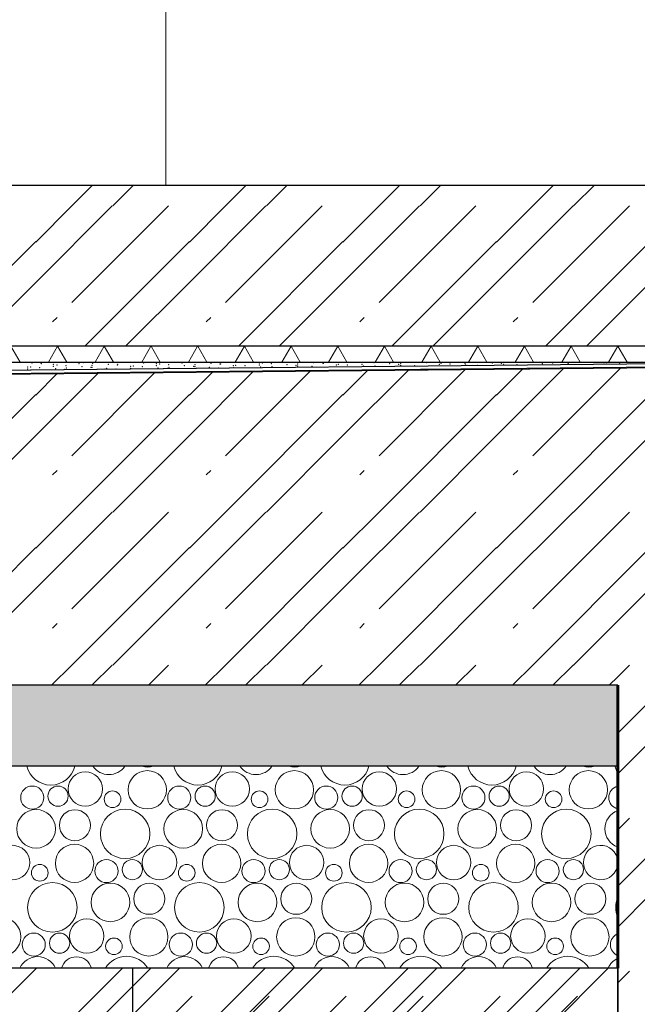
# Model space of a CAD drawing. Header units: millimetres. Extents: x 1798021 to 1815325, y -2500 to 6534.
# Tile 88 of 98: x 1811817 to 1812581, y -515 to 704. Entities that reach past the tile are written whole.
import ezdxf

# ---------------------------------------------------------------- set-up
doc = ezdxf.new("R2010")
doc.units = ezdxf.units.MM
doc.header["$MEASUREMENT"] = 0
doc.linetypes.add('Wipeout_Contour', pattern=[1000, 0, -1000])
for name, color, linetype in [('2 - KÓTA NS.2D', 7, 'Continuous'), ('2 - ČÁRA HLAVNÍ.2D', 7, 'Continuous'), ('3 - TERÉN NEZPEVNĚNÝ.3D', 7, 'Continuous'), ('3 - ZÁKLADOVÉ DESKY.3D', 7, 'Continuous'), ('3 - ZÁKLADOVÉ PASY.3D', 7, 'Continuous'), ('4 - PODLAHY.3D', 7, 'Continuous'), ('4 - ZDIVO - STĚNY NOSNÉ.3D', 7, 'Continuous'), ('Konstrukce – Dělicí čáry vrstev', 7, 'Continuous'), ('Nové_4 - ZDIVO - STĚNY NENOSNÉ.3D', 7, 'Continuous'), ('Nové_Výplně - Povrchové', 7, 'Continuous'), ('Výplně - Povrchové', 7, 'Continuous'), ('Výplně – Řezové', 7, 'Continuous')]:
    doc.layers.add(name, color=color, linetype=linetype)
doc.styles.add('GENEROVANÝ_STYL_1', font='Arial.ttf')
doc.linetypes.add('ČÁRA HYDROIZOLACE', pattern='A,0,[2,A ŘEZ A-A´1.Shx,S=3.968254,R=0,X=0,Y=0.0125],-500,0', length=500)
doc.dimstyles.new('GENEROVANÝ_STYL__1', dxfattribs={"dimtxt": 100, "dimasz": 85.5, "dimexe": 0.18, "dimexo": 450, "dimgap": 0, "dimtad": 1, "dimdec": 0, "dimzin": 0, "dimdsep": 46, "dimtxsty": 'GENEROVANÝ_STYL_1', "dimblk": 'ARROWHEAD_6', "dimblk1": 'ARROWHEAD_6', "dimblk2": 'ARROWHEAD_6', "dimcen": 0.09, "dimclrd": 256, "dimclre": 256, "dimclrt": 256, "dimazin": 0, "dimtfac": 1, "dimtdec": 4, "dimtmove": 0, "dimatfit": 3, "dimfxl": 1, "dimtolj": 1, "dimtzin": 0, "dimarcsym": 0})

# ---------------------------------------------------------------- blocks, each defined once
blk = doc.blocks.new('Řez_3', base_point=(1118812.4, 0))
at = {"layer": 'Výplně – Řezové', "linetype": 'Continuous', "lineweight": 0, "true_color": 0x000000}
h = blk.add_hatch(dxfattribs=at)
h.set_pattern_fill('TERÉN___PŮVODNÍ', color=18, style=0, pattern_type=2)
h.set_pattern_definition([(45, (1118812.4, 0), (-88.388348, 88.388348), []), (45, (1118794.72, 17.68), (-88.388348, 88.388348), []), (45, (1118777.04, 35.36), (-88.388348, 88.388348), [])])
h.paths.add_polyline_path([(1798679.7, -240), (1798679.7, -2500), (1814611.1, -2500), (1814611.1, -240), (1813406.5, -240), (1813406.5, -1060), (1812556.5, -1060), (1812556.5, -469.7), (1800896.5, -469.7), (1800896.5, -1060), (1800046.5, -1060), (1800046.5, -240)])
blk = doc.blocks.new('*X8', base_point=(1118812.4, 0))
at = {"layer": 'Výplně – Řezové', "color": 7, "linetype": 'Continuous', "lineweight": 0}
for p, q in [((1811881.3, 473.5), (1811907.8, 500)), ((1811931.9, 473.5), (1811958.4, 500)), ((1812071.3, 473.5), (1812097.8, 500)), ((1812121.9, 473.5), (1812148.4, 500)), ((1812261.3, 473.5), (1812287.8, 500)), ((1812311.9, 473.5), (1812338.4, 500)), ((1812451.3, 473.5), (1812477.8, 500)), ((1812501.9, 473.5), (1812528.4, 500)), ((1811836.6, 428.8), (1811881.3, 473.5)), ((1811836.6, 378.8), (1811931.3, 473.5)), ((1811881.3, 353.8), (1812001, 473.5)), ((1812026.6, 428.8), (1812071.3, 473.5)), ((1812026.6, 378.8), (1812121.3, 473.5)), ((1812071.3, 353.8), (1812191, 473.5)), ((1812216.6, 428.8), (1812261.3, 473.5)), ((1812216.6, 378.8), (1812311.3, 473.5)), ((1812261.3, 353.8), (1812381, 473.5)), ((1812406.6, 428.8), (1812451.3, 473.5)), ((1812406.6, 378.8), (1812501.3, 473.5)), ((1812451.3, 353.8), (1812571, 473.5)), ((1811707.2, 300), (1811836.6, 429.4)), ((1811897.2, 300), (1812026.6, 429.4)), ((1812087.2, 300), (1812216.6, 429.4)), ((1812277.2, 300), (1812406.6, 429.4)), ((1812467.2, 300), (1812596.6, 429.4)), ((1811757.8, 300), (1811836.6, 378.8)), ((1811947.8, 300), (1812026.6, 378.8)), ((1812137.8, 300), (1812216.6, 378.8)), ((1812327.8, 300), (1812406.6, 378.8)), ((1812517.8, 300), (1812596.6, 378.8)), ((1811857.3, 329.9), (1811863, 335.5)), ((1812047.3, 329.9), (1812053, 335.5)), ((1812237.3, 329.9), (1812243, 335.5)), ((1812427.3, 329.9), (1812433, 335.5))]:
    blk.add_line(p, q, dxfattribs=at)
blk = doc.blocks.new('Řez_4', base_point=(1118812.4, 0))
at = {"layer": 'Výplně – Řezové', "linetype": 'Continuous', "lineweight": 0, "true_color": 0x000000}
h = blk.add_hatch(dxfattribs=at)
h.set_pattern_fill('IZOLACE_TEPELNÁ_TUHÁ', color=18, style=0, pattern_type=2)
h.set_pattern_definition([(60, (1118812.397, 0), (-43.3012702, 25), []), (120, (1118812.397, 0), (43.3012702, 25), [])])
h.paths.add_polyline_path([(1800896.5, 300), (1800896.5, 280.3), (1812756.5, 280.3), (1812756.5, 300)])
at = {"layer": '3 - ZÁKLADOVÉ DESKY.3D', "color": 7, "linetype": 'Continuous', "lineweight": 60}
blk.add_line((1812756.5, 500), (1800896.5, 500), dxfattribs=at)
at = {"layer": '3 - ZÁKLADOVÉ DESKY.3D', "color": 7, "linetype": 'Continuous', "lineweight": 0}
blk.add_line((1812756.5, 280.3), (1800896.5, 280.3), dxfattribs=at)
at = {"layer": 'Konstrukce – Dělicí čáry vrstev', "color": 7, "linetype": 'Continuous', "lineweight": 30}
blk.add_line((1812756.5, 300), (1800896.5, 300), dxfattribs=at)
at = {"layer": '3 - ZÁKLADOVÉ DESKY.3D', "lineweight": 0}
blk.add_blockref('*X8', (1118812.4, 0), dxfattribs=at)
blk = doc.blocks.new('Řez_20', base_point=(1118812.4, 0))
at = {"color": 254, "linetype": 'Wipeout_Contour', "lineweight": 0, "ltscale": 412533108.0059386}
blk.add_wipeout([(1800920.2, 500), (1804497.5, 500), (1804497.5, 2600), (1805397.5, 2600), (1805397.5, 500), (1806676.5, 500), (1806676.5, 502.5), (1806976.5, 502.5), (1806976.5, 500), (1809927.5, 500), (1809927.5, 2600), (1810827.5, 2600), (1810827.5, 500), (1812755.5, 500), (1812755.5, 2087.6), (1811335.9, 5601.2), (1810067.7, 5400.4), (1810067.7, 5390.2), (1810003.5, 5390.2), (1809953, 5382.2), (1809956.1, 5382.2), (1809956.1, 5304.8), (1809959.7, 5298.2), (1809963, 5291.1), (1809965.8, 5283.8), (1809968.1, 5276.4), (1809970, 5268.8), (1809971.2, 5261.3), (1809972, 5253.7), (1809972.2, 5246.1), (1809971.9, 5238.7), (1809971, 5231.4), (1809969.6, 5224.3), (1809967.7, 5217.4), (1809965.2, 5210.8), (1809962.3, 5204.5), (1809958.9, 5198.5), (1809955, 5192.9), (1809950.7, 5187.8), (1809946, 5183.1), (1809940.9, 5178.9), (1809935.5, 5175.2), (1809929.7, 5172), (1809923.9, 5168.9), (1809923.7, 5168.8), (1809922.5, 5168.1), (1809834.1, 5120.8), (1809834.1, 5120.7), (1809833.9, 5120.6), (1809832.9, 5120.1), (1809826.9, 5117.5), (1809820.6, 5115.4), (1809814.1, 5114), (1809807.5, 5113.1), (1809800.7, 5112.8), (1809793.9, 5113.1), (1809787, 5114), (1809780.2, 5115.4), (1809773.3, 5117.5), (1809766.6, 5120.1), (1809760, 5123.3), (1809753.6, 5127), (1809747.4, 5131.2), (1809741.4, 5135.9), (1809735.7, 5141.1), (1809730.3, 5146.6), (1809725.3, 5152.6), (1809720.7, 5158.9), (1809716.5, 5165.5), (1809712.7, 5172.4), (1809709.4, 5179.5), (1809706.6, 5186.8), (1809704.3, 5194.2), (1809702.5, 5201.8), (1809701.2, 5209.4), (1809700.4, 5216.9), (1809700.2, 5224.5), (1809700.6, 5231.9), (1809701.4, 5239.2), (1809702.8, 5246.3), (1809704.8, 5253.2), (1809707.2, 5259.8), (1809710.1, 5266.1), (1809713.5, 5272.1), (1809717.4, 5277.7), (1809721.7, 5282.8), (1809726.4, 5287.5), (1809731.5, 5291.7), (1809736.9, 5295.4), (1809742.7, 5298.6), (1809743.7, 5299.1), (1809743.7, 5299.1), (1809743.9, 5299.2), (1809774.4, 5315.6), (1809774.4, 5353.9), (1809533.3, 5315.7), (1809533.3, 5305.9), (1809535.7, 5302.8), (1809540.2, 5296.5), (1809544.5, 5289.9), (1809548.4, 5283.2), (1809552, 5276.5), (1809555.2, 5269.7), (1809558, 5262.9), (1809560.4, 5256.1), (1809562.4, 5249.5), (1809563.9, 5242.9), (1809565, 5236.6), (1809565.6, 5230.4), (1809565.8, 5224.4), (1809565.5, 5218.8), (1809564.7, 5213.4), (1809563.5, 5208.5), (1809561.8, 5203.8), (1809559.7, 5199.6), (1809557.2, 5195.9), (1809554.3, 5192.5), (1809550.9, 5189.7), (1809543, 5183.7), (1809542, 5183.1), (1809541, 5182.2), (1809419.6, 5090.7), (1809419.4, 5090.6), (1809419.2, 5090.4), (1809417.9, 5089.4), (1809414.2, 5087.1), (1809410.2, 5085.2), (1809405.8, 5083.9), (1809401.2, 5083.1), (1809396.2, 5082.8), (1809391.1, 5083.1), (1809385.7, 5083.9), (1809380.2, 5085.2), (1809374.5, 5087.1), (1809368.7, 5089.4), (1809362.9, 5092.3), (1809357, 5095.6), (1809351.1, 5099.4), (1809345.3, 5103.6), (1809339.6, 5108.2), (1809333.9, 5113.2), (1809328.4, 5118.5), (1809323.1, 5124.2), (1809318, 5130.1), (1809313.2, 5136.3), (1809308.6, 5142.7), (1809304.4, 5149.2), (1809300.4, 5155.9), (1809296.9, 5162.6), (1809293.7, 5169.4), (1809290.8, 5176.2), (1809288.5, 5183), (1809286.5, 5189.7), (1809285, 5196.2), (1809283.9, 5202.6), (1809283.3, 5208.8), (1809283.1, 5214.7), (1809283.4, 5220.3), (1809284.2, 5225.7), (1809285.4, 5230.7), (1809287.1, 5235.3), (1809289.2, 5239.5), (1809291.7, 5243.3), (1809294.6, 5246.6), (1809297.9, 5249.5), (1809299.3, 5250.5), (1809299.4, 5250.6), (1809299.6, 5250.7), (1809346.7, 5286.2), (1809231.4, 5267.9), (1809234, 5262.9), (1809237.3, 5256.1), (1809240.4, 5249.5), (1809243.3, 5242.9), (1809245.8, 5236.6), (1809248, 5230.4), (1809249.9, 5224.4), (1809251.5, 5218.8), (1809252.7, 5213.4), (1809253.6, 5208.5), (1809254.1, 5203.8), (1809254.3, 5199.6), (1809254.1, 5195.9), (1809253.6, 5192.5), (1809252.7, 5189.7), (1809251.5, 5187.3), (1809249.9, 5185.5), (1809248, 5184.2), (1809238.2, 5178.2), (1809237.6, 5178), (1809235.8, 5176.7), (1809086.8, 5085.2), (1809086.7, 5085.1), (1809086.4, 5084.9), (1809084.8, 5083.9), (1809082.6, 5083.1), (1809080, 5082.8), (1809077.2, 5083.1), (1809074.1, 5083.9), (1809070.7, 5085.2), (1809067.2, 5087.1), (1809063.4, 5089.4), (1809059.4, 5092.3), (1809055.2, 5095.6), (1809051, 5099.4), (1809046.6, 5103.6), (1809042.1, 5108.2), (1809037.5, 5113.2), (1809033, 5118.5), (1809028.4, 5124.2), (1809023.9, 5130.1), (1809019.4, 5136.3), (1809015, 5142.7), (1809010.8, 5149.2), (1809006.6, 5155.9), (1809002.6, 5162.6), (1808998.8, 5169.4), (1808995.3, 5176.2), (1808991.9, 5183), (1808988.8, 5189.7), (1808986, 5196.2), (1808983.5, 5202.6), (1808981.2, 5208.8), (1808979.3, 5214.7), (1808977.8, 5220.3), (1808976.5, 5225.7), (1808976.2, 5227.5), (1803604.6, 4376.7)], dxfattribs=at).dxf.layer = 'Nové_Výplně - Povrchové'
blk = doc.blocks.new('Řez_40', base_point=(1118812.4, 0))
at = {"color": 254, "linetype": 'Wipeout_Contour', "lineweight": 0, "ltscale": 7239266.043565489}
blk.add_wipeout([(1812756.5, 280.3), (1806876.5, 280.3), (1806876.5, 279.8), (1812756.5, 279.8)], dxfattribs=at).dxf.layer = 'Výplně - Povrchové'
blk = doc.blocks.new('*X60', base_point=(1118812.4, 0))
at = {"layer": 'Výplně – Řezové', "color": 7, "linetype": 'Continuous', "lineweight": 0}
for centre, radius in [((1811897.9, -248.1), 21.3), ((1811974.6, -249.1), 23.7), ((1812079.7, -248.1), 21.3), ((1812156.5, -249.1), 23.7), ((1812261.6, -248.1), 21.3), ((1812338.3, -249.1), 23.7), ((1812443.5, -248.1), 21.3), ((1812520.2, -249.1), 23.7), ((1811832.3, -258.7), 14.3), ((1811864.2, -256.9), 12.5), ((1811931.6, -260.8), 10.3), ((1812014.1, -258.7), 14.3), ((1812046.1, -256.9), 12.5), ((1812113.4, -260.8), 10.3), ((1812196, -258.7), 14.3), ((1812227.9, -256.9), 12.5), ((1812295.3, -260.8), 10.3), ((1812377.9, -258.7), 14.3), ((1812409.8, -256.9), 12.5), ((1812477.1, -260.8), 10.3), ((1811837.1, -297.4), 23.9), ((1811885.1, -293), 19.2), ((1811947.2, -303.6), 30.6), ((1812019, -297.4), 23.9), ((1812067, -293), 19.2), ((1812129, -303.6), 30.6), ((1812200.8, -297.4), 23.9), ((1812248.8, -293), 19.2), ((1812310.9, -303.6), 30.6), ((1812382.7, -297.4), 23.9), ((1812430.7, -293), 19.2), ((1812492.8, -303.6), 30.6), ((1811884.6, -340.1), 23.7), ((1812066.5, -340.1), 23.7), ((1812248.3, -340.1), 23.7), ((1812430.2, -340.1), 23.7), ((1811807.9, -339.1), 21.3), ((1811989.7, -339.1), 21.3), ((1812171.6, -339.1), 21.3), ((1812353.5, -339.1), 21.3), ((1811924.1, -349.7), 14.3), ((1811956.1, -347.9), 12.5), ((1812106, -349.7), 14.3), ((1812137.9, -347.9), 12.5), ((1812287.9, -349.7), 14.3), ((1812319.8, -347.9), 12.5), ((1812469.7, -349.7), 14.3), ((1812501.6, -347.9), 12.5), ((1811841.6, -351.8), 10.3), ((1812023.4, -351.8), 10.3), ((1812205.3, -351.8), 10.3), ((1812387.1, -351.8), 10.3), ((1811857.2, -394.6), 30.6), ((1811929, -388.4), 23.9), ((1811977, -384), 19.2), ((1812039, -394.6), 30.6), ((1812110.8, -388.4), 23.9), ((1812158.8, -384), 19.2), ((1812220.9, -394.6), 30.6), ((1812292.7, -388.4), 23.9), ((1812340.7, -384), 19.2), ((1812402.8, -394.6), 30.6), ((1812474.5, -388.4), 23.9), ((1812522.6, -384), 19.2), ((1811794.6, -431.1), 23.7), ((1811899.7, -430.1), 21.3), ((1811976.5, -431.1), 23.7), ((1812081.6, -430.1), 21.3), ((1812158.3, -431.1), 23.7), ((1812263.5, -430.1), 21.3), ((1812340.2, -431.1), 23.7), ((1812445.3, -430.1), 21.3), ((1812522, -431.1), 23.7), ((1811834.1, -440.7), 14.3), ((1811866.1, -438.9), 12.5), ((1812016, -440.7), 14.3), ((1812047.9, -438.9), 12.5), ((1812197.9, -440.7), 14.3), ((1812229.8, -438.9), 12.5), ((1812379.7, -440.7), 14.3), ((1812411.6, -438.9), 12.5), ((1811933.4, -442.8), 10.3), ((1812115.3, -442.8), 10.3), ((1812297.1, -442.8), 10.3), ((1812479, -442.8), 10.3)]:
    blk.add_circle(centre, radius, dxfattribs=at)
for centre, radius, start, end in [((1811855.3, -212.6), 30.6, 193.4936, 346.5064), ((1811927.1, -206.4), 23.9, 214.0925, 325.9075), ((1811975.1, -202), 19.2, 247.9858, 292.0142), ((1812037.2, -212.6), 30.6, 193.4936, 346.5064), ((1812109, -206.4), 23.9, 214.0925, 325.9075), ((1812157, -202), 19.2, 247.9858, 292.0142), ((1812219, -212.6), 30.6, 193.4936, 346.5064), ((1812290.8, -206.4), 23.9, 214.0925, 325.9075), ((1812338.8, -202), 19.2, 247.9858, 292.0142), ((1812400.9, -212.6), 30.6, 193.4936, 346.5064), ((1812472.7, -206.4), 23.9, 214.0925, 325.9075), ((1812520.7, -202), 19.2, 247.9858, 292.0142), ((1812582.8, -212.6), 30.6, 193.4936, 210.894), ((1812559.7, -258.7), 14.3, 102.9986, 257.0014), ((1812564.5, -297.4), 23.9, 109.7142, 250.2858), ((1812535.3, -339.1), 21.3, 5.3069, 354.6931), ((1812584.6, -394.6), 30.6, 156.735, 203.265), ((1812561.6, -440.7), 14.3, 110.7699, 249.2301), ((1811839, -479.4), 23.9, 23.7948, 156.2052), ((1811887, -475), 19.2, 15.778, 164.222), ((1811949, -485.6), 30.6, 31.1947, 148.8053), ((1812020.8, -479.4), 23.9, 23.7948, 156.2052), ((1812068.8, -475), 19.2, 15.778, 164.222), ((1812130.9, -485.6), 30.6, 31.1947, 148.8053), ((1812202.7, -479.4), 23.9, 23.7948, 156.2052), ((1812250.7, -475), 19.2, 15.778, 164.222), ((1812312.8, -485.6), 30.6, 31.1947, 148.8053), ((1812384.5, -479.4), 23.9, 23.7948, 156.2052), ((1812432.6, -475), 19.2, 15.778, 164.222), ((1812494.6, -485.6), 30.6, 31.1947, 148.8053), ((1812566.4, -479.4), 23.9, 114.5222, 156.2052)]:
    blk.add_arc(centre, radius, start, end, dxfattribs=at)
blk = doc.blocks.new('*X61', base_point=(1118812.4, 0))
at = {"layer": 'Výplně – Řezové', "color": 7, "linetype": 'Continuous', "lineweight": 0}
for p, q in [((1812071.3, 164.4), (1812175.6, 268.7)), ((1812216.6, 189.4), (1812297.1, 269.9)), ((1812216.6, 239.4), (1812246.6, 269.4)), ((1812261.3, 164.4), (1812367.5, 270.6)), ((1812406.6, 189.4), (1812489, 271.8)), ((1812406.6, 239.4), (1812438.5, 271.3)), ((1812451.3, 164.4), (1812559.4, 272.5)), ((1811836.6, 189.4), (1811913.3, 266.1)), ((1811836.6, 239.4), (1811862.8, 265.6)), ((1811881.3, 164.4), (1811983.7, 266.8)), ((1812026.6, 189.4), (1812105.2, 268)), ((1812026.6, 239.4), (1812054.7, 267.5)), ((1811691.3, 94.7), (1811836.6, 240)), ((1811881.3, 94.7), (1812026.6, 240)), ((1812071.3, 94.7), (1812216.6, 240)), ((1812261.3, 94.7), (1812406.6, 240)), ((1812451.3, 94.7), (1812596.6, 240)), ((1811741.9, 94.7), (1811836.6, 189.4)), ((1811931.9, 94.7), (1812026.6, 189.4)), ((1812121.9, 94.7), (1812216.6, 189.4)), ((1812311.9, 94.7), (1812406.6, 189.4)), ((1812501.9, 94.7), (1812596.6, 189.4)), ((1811857.3, 140.5), (1811863, 146.1)), ((1812047.3, 140.5), (1812053, 146.1)), ((1812237.3, 140.5), (1812243, 146.1)), ((1812427.3, 140.5), (1812433, 146.1)), ((1811836.6, 50), (1811881.3, 94.7)), ((1811836.6, 0), (1811931.3, 94.7)), ((1811881.3, -25), (1812001, 94.7)), ((1812026.6, 50), (1812071.3, 94.7)), ((1812026.6, 0), (1812121.3, 94.7)), ((1812071.3, -25), (1812191, 94.7)), ((1812216.6, 50), (1812261.3, 94.7)), ((1812216.6, 0), (1812311.3, 94.7)), ((1812261.3, -25), (1812381, 94.7)), ((1812406.6, 50), (1812451.3, 94.7)), ((1812406.6, 0), (1812501.3, 94.7)), ((1812451.3, -25), (1812571, 94.7)), ((1811691.3, -94.7), (1811836.6, 50.6)), ((1811881.3, -94.7), (1812026.6, 50.6)), ((1812071.3, -94.7), (1812216.6, 50.6)), ((1812261.3, -94.7), (1812406.6, 50.6)), ((1812451.3, -94.7), (1812596.6, 50.6)), ((1811741.9, -94.7), (1811836.6, 0)), ((1811931.9, -94.7), (1812026.6, 0)), ((1812121.9, -94.7), (1812216.6, 0)), ((1812311.9, -94.7), (1812406.6, 0)), ((1811857.3, -48.9), (1811863, -43.3)), ((1812047.3, -48.9), (1812053, -43.3)), ((1812237.3, -48.9), (1812243, -43.3)), ((1812427.3, -48.9), (1812433, -43.3)), ((1812501.9, -94.7), (1812556.5, -40.1)), ((1811856.2, -119.7), (1811881.3, -94.7)), ((1811906.2, -119.7), (1811931.3, -94.7)), ((1811975.9, -119.7), (1812001, -94.7)), ((1812046.2, -119.7), (1812071.3, -94.7)), ((1812096.2, -119.7), (1812121.3, -94.7)), ((1812165.9, -119.7), (1812191, -94.7)), ((1812236.2, -119.7), (1812261.3, -94.7)), ((1812286.2, -119.7), (1812311.3, -94.7)), ((1812355.9, -119.7), (1812381, -94.7)), ((1812426.2, -119.7), (1812451.3, -94.7)), ((1812476.2, -119.7), (1812501.3, -94.7)), ((1812545.9, -119.7), (1812556.5, -109.2))]:
    blk.add_line(p, q, dxfattribs=at)
blk = doc.blocks.new('Řez_41', base_point=(1118812.4, 0))
at = {"layer": 'Výplně – Řezové', "linetype": 'Continuous', "lineweight": 0, "true_color": 0x000000}
h = blk.add_hatch(dxfattribs=at)
h.set_pattern_fill('BETON_PROSTÝ__16_20', color=18, style=0, pattern_type=2)
h.set_pattern_definition([(45, (1118812.4, 0), (-91.923878, 91.923878), [97.499996, -32.499999, 0, -32.499999]), (45, (1118823.89, 103.41), (-91.923878, 91.923878), [97.499996, -32.499999, 0, -32.499999])])
h.paths.add_polyline_path([(1800896.5, -119.7), (1800896.5, -219.7), (1802987.9, -219.7), (1803087.9, -119.7), (1810865.1, -119.7), (1810965.1, -219.7), (1812556.5, -219.7), (1812556.5, -119.7), (1811006.5, -119.7), (1810906.5, -19.7), (1803046.5, -19.7), (1802946.5, -119.7)])
at = {"layer": 'Konstrukce – Dělicí čáry vrstev', "color": 7, "linetype": 'Continuous', "lineweight": 30}
for p, q in [((1812756.5, 274.5), (1809176.4, 238.8)), ((1812556.5, -119.7), (1811006.5, -119.7)), ((1812556.5, -219.7), (1810965.1, -219.7)), ((1812556.5, -469.7), (1800896.5, -469.7))]:
    blk.add_line(p, q, dxfattribs=at)
at = {"layer": 'Konstrukce – Dělicí čáry vrstev', "color": 1, "linetype": 'Continuous', "lineweight": 60, "flags": 128}
blk.add_lwpolyline([(1812556.5, -119.7), (1812556.5, -219.7), (1812556.5, -469.7)], dxfattribs=at)
at = {"layer": '3 - ZÁKLADOVÉ DESKY.3D', "lineweight": 0}
for name in ['*X61', '*X60']:
    blk.add_blockref(name, (1118812.4, 0), dxfattribs=at)
blk = doc.blocks.new('*X65', base_point=(1118812.4, 0))
at = {"layer": 'Výplně – Řezové', "color": 7, "linetype": 'Continuous', "lineweight": 0}
for p, q in [((1812556.5, -40.1), (1812596.6, 0)), ((1812556.5, -109.2), (1812571, -94.7)), ((1812556.5, -178.9), (1812596.6, -138.8)), ((1812556.5, -229.5), (1812596.6, -189.4)), ((1812556.5, -298.6), (1812571, -284.1)), ((1812556.5, -368.3), (1812596.6, -328.2)), ((1812556.5, -418.9), (1812596.6, -378.8)), ((1812556.5, -488), (1812571, -473.5))]:
    blk.add_line(p, q, dxfattribs=at)
blk = doc.blocks.new('Řez_43', base_point=(1118812.4, 0))
at = {"layer": 'Konstrukce – Dělicí čáry vrstev', "color": 7, "linetype": 'Continuous', "lineweight": 30}
blk.add_line((1812556.5, -469.7), (1812556.5, -1060), dxfattribs=at)
at = {"layer": '3 - ZÁKLADOVÉ PASY.3D', "lineweight": 0}
blk.add_blockref('*X65', (1118812.4, 0), dxfattribs=at)
blk = doc.blocks.new('*X67', base_point=(1118812.4, 0))
at = {"layer": 'Výplně – Řezové', "color": 7, "linetype": 'Continuous', "lineweight": 0}
blk.add_line((1812312.4, 271.4), (1812447.8, 271.4), dxfattribs=at)
blk = doc.blocks.new('Řez_44', base_point=(1118812.4, 0))
at = {"layer": '4 - PODLAHY.3D', "color": 181, "linetype": 'Continuous', "lineweight": 15, "true_color": 0x9e3eff}
blk.add_line((1812756.5, 279.5), (1809176.3, 243.8), dxfattribs=at)
at = {"layer": '4 - PODLAHY.3D', "lineweight": 0}
blk.add_blockref('*X67', (1118812.4, 0), dxfattribs=at)
blk = doc.blocks.new('Řez_47', base_point=(1118812.4, 0))
at = {"color": 254, "linetype": 'Wipeout_Contour', "lineweight": 0, "ltscale": 7243865.644490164}
blk.add_wipeout([(1809176.3, 243.8), (1812756.5, 279.5), (1812756.5, 279.8), (1809176.3, 243.9)], dxfattribs=at).dxf.layer = 'Výplně - Povrchové'
at = {"color": 254, "linetype": 'Wipeout_Contour', "lineweight": 0, "ltscale": 7235686.464103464}
blk.add_wipeout([(1806876.5, 279.8), (1806876.5, 243.9), (1809176.3, 243.9), (1812756.5, 279.8)], dxfattribs=at).dxf.layer = 'Výplně - Povrchové'
at = {"layer": '4 - PODLAHY.3D', "color": 181, "linetype": 'Continuous', "lineweight": 30, "true_color": 0x9e3eff}
for p, q in [((1812756.5, 279.8), (1806876.5, 279.8)), ((1809176.3, 243.9), (1812756.5, 279.8))]:
    blk.add_line(p, q, dxfattribs=at)
at = {"layer": '4 - PODLAHY.3D', "color": 7, "linetype": 'Continuous', "lineweight": 0}
for p in [(1811826.6, 274.2), (1811826.6, 271.8), (1811830.3, 274), (1811832.2, 278.9), (1811841.6, 273.2), (1811842.5, 279.5), (1811843.5, 278.1), (1811858.4, 277.4), (1811858.4, 275), (1811861.1, 271.9), (1811863, 276.7), (1811872.4, 271.1), (1811874.2, 276), (1811874.3, 273), (1811890.2, 278.2), (1811893.7, 274.6), (1811895.6, 279.5), (1811905, 273.8), (1811906.1, 276.2), (1811906.1, 273.8), (1811906.9, 278.7), (1811922.1, 271.8), (1811924.5, 272.5), (1811926.4, 277.3), (1811935.8, 271.7), (1811937.7, 276.5), (1811938, 279.5), (1811938, 277), (1811953.9, 275), (1811953.9, 272.6), (1811957.2, 275.2), (1811968.4, 274.4), (1811970.3, 279.3), (1811985.7, 278.2), (1811985.7, 275.8), (1811987.9, 273), (1811989.8, 277.9), (1811999.2, 272.3), (1812001.1, 277.1), (1812001.6, 273.8), (1812017.5, 279.1), (1812020.6, 275.8), (1812031.9, 275), (1812033.4, 277), (1812033.4, 274.6), (1812051.4, 273.6), (1812053.2, 278.5), (1812062.7, 272.8), (1812064.5, 277.7), (1812065.2, 277.8), (1812081.2, 275.8), (1812081.2, 273.4), (1812084, 276.4), (1812095.3, 275.6), (1812113, 279.1), (1812113, 276.6), (1812114.8, 274.2), (1812116.7, 279.1), (1812128, 278.3), (1812128.9, 274.6), (1812147.4, 276.9), (1812158.7, 276.2), (1812160.7, 277.8), (1812160.7, 275.4), (1812178.2, 274.8), (1812180.1, 279.7), (1812191.4, 278.9), (1812192.5, 278.6), (1812208.4, 276.6), (1812210.9, 277.5), (1812222.2, 276.7), (1812240.3, 277.4), (1812241.7, 275.4), (1812254.8, 279.5), (1812256.2, 275.4), (1812274.3, 278.1), (1812285.6, 277.3), (1812288, 278.6), (1812288, 276.2), (1812305.1, 276), (1812319.8, 279.5), (1812335.7, 277.4), (1812337.7, 278.7), (1812349, 277.9), (1812367.5, 278.2), (1812368.5, 276.5), (1812383.4, 276.2), (1812401.2, 279.3), (1812412.5, 278.5), (1812415.3, 279.5), (1812415.3, 277), (1812431.9, 277.1), (1812463, 278.2), (1812475.9, 279.1), (1812494.8, 279.1), (1812495.4, 277.7), (1812539.3, 279.7), (1812542.5, 277.8), (1812558.8, 278.3)]:
    blk.add_point(p, dxfattribs=at)
blk = doc.blocks.new('*X138', base_point=(1118812.4, 0))
at = {"layer": 'Výplně – Řezové', "color": 7, "linetype": 'Continuous', "lineweight": 0}
for p, q in [((1812012.3, -522.3), (1812030, -504.6)), ((1812107.6, -522.3), (1812125.3, -504.6)), ((1812202.9, -522.3), (1812220.6, -504.6)), ((1812298.2, -522.3), (1812315.9, -504.6)), ((1812393.5, -522.3), (1812411.2, -504.6)), ((1812488.8, -522.3), (1812506.5, -504.6)), ((1811994.6, -540), (1812012.3, -522.3)), ((1812089.9, -540), (1812107.6, -522.3)), ((1812185.2, -540), (1812202.9, -522.3)), ((1812280.5, -540), (1812298.2, -522.3)), ((1812375.8, -540), (1812393.5, -522.3)), ((1812471.1, -540), (1812488.8, -522.3)), ((1811994.6, -618.9), (1811959.3, -583.5)), ((1812089.9, -618.9), (1812054.6, -583.5)), ((1812167.5, -601.2), (1812149.9, -583.5)), ((1812280.5, -618.9), (1812245.2, -583.5)), ((1812375.8, -618.9), (1812340.5, -583.5)), ((1812471.1, -618.9), (1812435.8, -583.5)), ((1812556.5, -609), (1812531.1, -583.5)), ((1812185.2, -618.9), (1812167.5, -601.2)), ((1811994.6, -697.8), (1812030, -662.5)), ((1812089.9, -697.8), (1812125.3, -662.5)), ((1812185.2, -697.8), (1812220.6, -662.5)), ((1812280.5, -697.8), (1812315.9, -662.5)), ((1812375.8, -697.8), (1812411.2, -662.5)), ((1812471.1, -697.8), (1812506.5, -662.5)), ((1811994.6, -776.7), (1811959.3, -741.4)), ((1812089.9, -776.7), (1812054.6, -741.4)), ((1812167.5, -759.1), (1812149.9, -741.4)), ((1812280.5, -776.7), (1812245.2, -741.4)), ((1812375.8, -776.7), (1812340.5, -741.4)), ((1812471.1, -776.7), (1812435.8, -741.4)), ((1812556.5, -766.8), (1812531.1, -741.4)), ((1812185.2, -776.7), (1812167.5, -759.1)), ((1811994.6, -855.6), (1812030, -820.3)), ((1812089.9, -855.6), (1812125.3, -820.3)), ((1812185.2, -855.6), (1812220.6, -820.3)), ((1812280.5, -855.6), (1812315.9, -820.3)), ((1812375.8, -855.6), (1812411.2, -820.3)), ((1812471.1, -855.6), (1812506.5, -820.3)), ((1811994.6, -934.6), (1811959.3, -899.2)), ((1812089.9, -934.6), (1812054.6, -899.2)), ((1812167.5, -916.9), (1812149.9, -899.2)), ((1812280.5, -934.6), (1812245.2, -899.2)), ((1812375.8, -934.6), (1812340.5, -899.2)), ((1812471.1, -934.6), (1812435.8, -899.2)), ((1812556.5, -924.6), (1812531.1, -899.2)), ((1812185.2, -934.6), (1812167.5, -916.9)), ((1812012.3, -995.8), (1812030, -978.1)), ((1812107.6, -995.8), (1812125.3, -978.1)), ((1812202.9, -995.8), (1812220.6, -978.1)), ((1812298.2, -995.8), (1812315.9, -978.1)), ((1812393.5, -995.8), (1812411.2, -978.1)), ((1812488.8, -995.8), (1812506.5, -978.1)), ((1811994.6, -1013.5), (1812012.3, -995.8)), ((1812089.9, -1013.5), (1812107.6, -995.8)), ((1812185.2, -1013.5), (1812202.9, -995.8)), ((1812280.5, -1013.5), (1812298.2, -995.8)), ((1812375.8, -1013.5), (1812393.5, -995.8)), ((1812471.1, -1013.5), (1812488.8, -995.8)), ((1811962.2, -1060), (1811959.3, -1057)), ((1812057.5, -1060), (1812054.6, -1057)), ((1812152.8, -1060), (1812149.9, -1057)), ((1812248.1, -1060), (1812245.2, -1057)), ((1812343.4, -1060), (1812340.5, -1057)), ((1812438.7, -1060), (1812435.8, -1057)), ((1812534, -1060), (1812531.1, -1057))]:
    blk.add_line(p, q, dxfattribs=at)
blk = doc.blocks.new('výplň_4', base_point=(1118812.4, 0))
at = {"layer": 'Výplně – Řezové', "color": 7, "linetype": 'Continuous', "lineweight": 30, "flags": 128}
blk.add_lwpolyline([(1811956.5, -1060), (1812556.5, -1060), (1812556.5, -469.7), (1811956.5, -469.7)], close=True, dxfattribs=at)
at = {"layer": 'Výplně – Řezové', "color": 7, "linetype": 'Continuous', "lineweight": 0}
blk.add_blockref('*X138', (1118812.4, 0), dxfattribs=at)
blk = doc.blocks.new('*D154', base_point=(1118812.4, 0))
at = {"layer": '2 - KÓTA NS.2D', "color": 96, "linetype": 'Continuous', "lineweight": 0, "true_color": 0x007d00}
for p, q in [((1811652.6, -1060), (1811652.6, -469.7)), ((1812102.6, -1060), (1811568.2, -1060)), ((1811652.6, -1160), (1811652.6, -1060)), ((1812102.6, -1160), (1811568.2, -1160)), ((1811652.6, -1227.5), (1811652.6, -1160))]:
    blk.add_line(p, q, dxfattribs=at)
at = {"layer": '2 - KÓTA NS.2D', "color": 96, "linetype": 'Continuous', "lineweight": 15, "true_color": 0x007d00}
for p, q in [((1811607.6, -1015), (1811697.6, -1105)), ((1811607.6, -1115), (1811697.6, -1205))]:
    blk.add_line(p, q, dxfattribs=at)
at = {"layer": '2 - KÓTA NS.2D', "color": 96, "lineweight": 0, "true_color": 0x007d00, "insert": (1811632.6, -1433.8), "char_height": 100, "attachment_point": 7, "rotation": 90, "style": 'GENEROVANÝ_STYL_1'}
blk.add_mtext('\\A1;{\\pql;\\fArial|b0|i0|c0|p0;\\W1.000000;100}', dxfattribs=at)
blk = doc.blocks.new('ARROWHEAD_6')
at = {"color": 0, "linetype": 'Continuous', "lineweight": 0}
for p, q in [((-0.5, -0.5), (0.5, 0.5)), ((0, 0), (-1, 0))]:
    blk.add_line(p, q, dxfattribs=at)
blk = doc.blocks.new('*D156', base_point=(1118812.4, 0))
at = {"layer": '2 - KÓTA NS.2D', "color": 96, "linetype": 'Continuous', "lineweight": 15, "true_color": 0x007d00}
for p, q in [((1811607.6, -424.7), (1811697.6, -514.7)), ((1811607.6, -1015), (1811697.6, -1105))]:
    blk.add_line(p, q, dxfattribs=at)
at = {"layer": '2 - KÓTA NS.2D', "color": 96, "linetype": 'Continuous', "lineweight": 0, "true_color": 0x007d00}
blk.add_line((1811652.6, -1060), (1811652.6, -469.7), dxfattribs=at)
at = {"layer": '2 - KÓTA NS.2D', "color": 96, "lineweight": 0, "true_color": 0x007d00, "char_height": 100, "attachment_point": 7, "rotation": 90, "style": 'GENEROVANÝ_STYL_1'}
for s, insert in [('\\A1;{\\pql;\\fArial|b0|i0|c0|p0;\\W1.000000;250}', (1811517.6, -498.6)), ('\\A1;{\\pql;\\fArial|b0|i0|c0|p0;\\W1.000000;590}', (1811632.6, -879.3))]:
    blk.add_mtext(s, dxfattribs=dict(at, insert=insert))
blk = doc.blocks.new('*D157', base_point=(1118812.4, 0))
at = {"layer": '2 - KÓTA NS.2D', "color": 96, "linetype": 'Continuous', "lineweight": 15, "true_color": 0x007d00}
for p, q in [((1811607.6, -174.7), (1811697.6, -264.7)), ((1811607.6, -424.7), (1811697.6, -514.7))]:
    blk.add_line(p, q, dxfattribs=at)
at = {"layer": '2 - KÓTA NS.2D', "color": 96, "linetype": 'Continuous', "lineweight": 0, "true_color": 0x007d00}
for p, q in [((1811652.6, -469.7), (1811652.6, -219.7)), ((1812102.6, -469.7), (1811568.2, -469.7)), ((1811652.6, -1060), (1811652.6, -469.7))]:
    blk.add_line(p, q, dxfattribs=at)
blk = doc.blocks.new('*D158', base_point=(1118812.4, 0))
at = {"layer": '2 - KÓTA NS.2D', "color": 96, "linetype": 'Continuous', "lineweight": 0, "true_color": 0x007d00}
for p, q in [((1811652.6, -119.7), (1811652.6, 280.3)), ((1812102.6, -119.7), (1811568.2, -119.7)), ((1811652.6, -219.7), (1811652.6, -119.7)), ((1812102.6, -219.7), (1811568.2, -219.7)), ((1811652.6, -469.7), (1811652.6, -219.7))]:
    blk.add_line(p, q, dxfattribs=at)
at = {"layer": '2 - KÓTA NS.2D', "color": 96, "linetype": 'Continuous', "lineweight": 15, "true_color": 0x007d00}
for p, q in [((1811607.6, -74.7), (1811697.6, -164.7)), ((1811607.6, -174.7), (1811697.6, -264.7))]:
    blk.add_line(p, q, dxfattribs=at)
at = {"layer": '2 - KÓTA NS.2D', "color": 96, "lineweight": 0, "true_color": 0x007d00, "insert": (1811517.6, -169.7), "char_height": 100, "attachment_point": 7, "rotation": 90, "style": 'GENEROVANÝ_STYL_1'}
blk.add_mtext('\\A1;{\\pql;\\fArial|b0|i0|c0|p0;\\W1.000000;100}', dxfattribs=at)
blk = doc.blocks.new('*D159', base_point=(1118812.4, 0))
at = {"layer": '2 - KÓTA NS.2D', "color": 96, "linetype": 'Continuous', "lineweight": 15, "true_color": 0x007d00}
for p, q in [((1811607.6, 325.3), (1811697.6, 235.3)), ((1811607.6, -74.7), (1811697.6, -164.7))]:
    blk.add_line(p, q, dxfattribs=at)
at = {"layer": '2 - KÓTA NS.2D', "color": 96, "linetype": 'Continuous', "lineweight": 0, "true_color": 0x007d00}
blk.add_line((1811652.6, -119.7), (1811652.6, 280.3), dxfattribs=at)
at = {"layer": '2 - KÓTA NS.2D', "color": 96, "lineweight": 0, "true_color": 0x007d00, "insert": (1811632.6, -34.2), "char_height": 100, "attachment_point": 7, "rotation": 90, "style": 'GENEROVANÝ_STYL_1'}
blk.add_mtext('\\A1;{\\pql;\\fArial|b0|i0|c0|p0;\\W1.000000;400}', dxfattribs=at)
blk = doc.blocks.new('*D160', base_point=(1118812.4, 0))
at = {"layer": '2 - KÓTA NS.2D', "color": 96, "linetype": 'Continuous', "lineweight": 15, "true_color": 0x007d00}
for p, q in [((1811607.6, 545), (1811697.6, 455)), ((1811607.6, 325.3), (1811697.6, 235.3))]:
    blk.add_line(p, q, dxfattribs=at)
at = {"layer": '2 - KÓTA NS.2D', "color": 96, "linetype": 'Continuous', "lineweight": 0, "true_color": 0x007d00}
for p, q in [((1811652.6, 280.3), (1811652.6, 500)), ((1812102.6, 280.3), (1811568.2, 280.3)), ((1811652.6, -119.7), (1811652.6, 280.3))]:
    blk.add_line(p, q, dxfattribs=at)
blk = doc.blocks.new('*D161', base_point=(1118812.4, 0))
at = {"layer": '2 - KÓTA NS.2D', "color": 96, "linetype": 'Continuous', "lineweight": 0, "true_color": 0x007d00}
for p, q in [((1811652.6, 2000), (1811652.6, 2067.5)), ((1812102.6, 2000), (1811568.2, 2000)), ((1811652.6, 500), (1811652.6, 2000)), ((1811736.9, 500), (1811202.6, 500)), ((1811652.6, 280.3), (1811652.6, 500))]:
    blk.add_line(p, q, dxfattribs=at)
at = {"layer": '2 - KÓTA NS.2D', "color": 96, "linetype": 'Continuous', "lineweight": 15, "true_color": 0x007d00}
for p, q in [((1811697.6, 1955), (1811607.6, 2045)), ((1811607.6, 545), (1811697.6, 455))]:
    blk.add_line(p, q, dxfattribs=at)
at = {"layer": '2 - KÓTA NS.2D', "color": 96, "lineweight": 0, "true_color": 0x007d00, "char_height": 100, "attachment_point": 7, "rotation": 90, "style": 'GENEROVANÝ_STYL_1'}
for s, insert in [('\\A1;{\\pql;\\fArial|b0|i0|c0|p0;\\W1.000000;1\xa0500}', (1811632.6, 1192.8)), ('\\A1;{\\pql;\\fArial|b0|i0|c0|p0;\\W1.000000;220}', (1811632.6, 545))]:
    blk.add_mtext(s, dxfattribs=dict(at, insert=insert))
blk = doc.blocks.new('*D162', base_point=(1118812.4, 0))
at = {"layer": '2 - KÓTA NS.2D', "color": 96, "linetype": 'Continuous', "lineweight": 0, "true_color": 0x007d00}
for p, q in [((1811311.1, 5711.1), (1811311.1, 5778.6)), ((1811761.1, 5711.1), (1811226.7, 5711.1)), ((1811311.1, 500), (1811311.1, 5711.1)), ((1811761.1, 500), (1811226.7, 500)), ((1811311.1, 432.5), (1811311.1, 500))]:
    blk.add_line(p, q, dxfattribs=at)
at = {"layer": '2 - KÓTA NS.2D', "color": 96, "linetype": 'Continuous', "lineweight": 15, "true_color": 0x007d00}
for p, q in [((1811356.1, 5666.1), (1811266.1, 5756.1)), ((1811266.1, 545), (1811356.1, 455))]:
    blk.add_line(p, q, dxfattribs=at)
at = {"layer": '2 - KÓTA NS.2D', "color": 96, "lineweight": 0, "true_color": 0x007d00, "insert": (1811291.1, 2939), "char_height": 100, "attachment_point": 7, "rotation": 90, "style": 'GENEROVANÝ_STYL_1'}
blk.add_mtext('\\A1;{\\pql;\\fArial|b0|i0|c0|p0;\\W1.000000;5\xa0211}', dxfattribs=at)

msp = doc.modelspace()

# ---------------------------------------------------------------- block references
at = {"layer": '3 - TERÉN NEZPEVNĚNÝ.3D', "lineweight": 0}
msp.add_blockref('Řez_3', (1118812.4, 0), dxfattribs=at)
at = {"layer": '3 - ZÁKLADOVÉ DESKY.3D', "lineweight": 0}
msp.add_blockref('Řez_4', (1118812.4, 0), dxfattribs=at)

# ---------------------------------------------------------------- next in the draw order: block references
at = {"layer": '4 - ZDIVO - STĚNY NOSNÉ.3D', "lineweight": 0}
msp.add_blockref('Řez_40', (1118812.4, 0), dxfattribs=at)
at = {"layer": 'Nové_4 - ZDIVO - STĚNY NENOSNÉ.3D', "lineweight": 0}
msp.add_blockref('Řez_20', (1118812.4, 0), dxfattribs=at)

# ---------------------------------------------------------------- next in the draw order: linework, layer by layer
at = {"layer": '2 - ČÁRA HLAVNÍ.2D', "color": 7, "linetype": 'Continuous', "lineweight": 15}
msp.add_line((1811997.5, 3963.7), (1811997.5, 500), dxfattribs=at)

# ---------------------------------------------------------------- next in the draw order: block references
at = {"layer": '3 - ZÁKLADOVÉ DESKY.3D', "lineweight": 0}
msp.add_blockref('Řez_41', (1118812.4, 0), dxfattribs=at)

# ---------------------------------------------------------------- next in the draw order: dimensions: what is measured, and where the dimension line sits
at = {"layer": '2 - KÓTA NS.2D', "color": 96, "linetype": 'Continuous', "lineweight": 0, "true_color": 0x007d00}
dim = msp.add_linear_dim(base=(1811311.1, 5711.1), p1=(1812755.5, 500), p2=(1811368.1, 5711.1), angle=90, dimstyle='GENEROVANÝ_STYL__1', dxfattribs=at)
dim.commit()
dim.dimension.update_dxf_attribs({"geometry": '*D162', "text_midpoint": (1811241.1, 3115.7), "dimtype": 160, "text_rotation": 90})

# ---------------------------------------------------------------- next in the draw order: linework, layer by layer
at = {"layer": '2 - ČÁRA HLAVNÍ.2D', "color": 7, "linetype": 'Continuous', "lineweight": 60}
msp.add_line((1812556.5, -469.7), (1812556.5, -119.7), dxfattribs=at)

# ---------------------------------------------------------------- next in the draw order: block references
at = {"layer": '3 - ZÁKLADOVÉ PASY.3D', "lineweight": 0}
msp.add_blockref('Řez_43', (1118812.4, 0), dxfattribs=at)
at = {"layer": '4 - PODLAHY.3D', "lineweight": 0}
msp.add_blockref('Řez_44', (1118812.4, 0), dxfattribs=at)
at = {"layer": 'Výplně – Řezové', "color": 7, "linetype": 'Continuous', "lineweight": 0}
msp.add_blockref('výplň_4', (1118812.4, 0), dxfattribs=at)

# ---------------------------------------------------------------- next in the draw order: dimensions: what is measured, and where the dimension line sits
at = {"layer": '2 - KÓTA NS.2D', "color": 96, "linetype": 'Continuous', "lineweight": 0, "true_color": 0x007d00}
for base, p1, p2, picture, middle in [((1811652.6, -219.7), (1812556.5, -469.7), (1812456.5, -219.7), '*D157', (1811467.6, -380.8)), ((1811652.6, -469.7), (1812556.5, -1060), (1812556.5, -469.7), '*D156', (1811582.6, -761.5)), ((1811652.6, -1060), (1812291.2, -1160), (1812556.5, -1060), '*D154', (1811582.6, -1316.1))]:
    dim = msp.add_linear_dim(base=base, p1=p1, p2=p2, angle=90, dimstyle='GENEROVANÝ_STYL__1', dxfattribs=at)
    dim.commit()
    dim.dimension.update_dxf_attribs({"geometry": picture, "text_midpoint": middle, "dimtype": 160, "text_rotation": 90})

# ---------------------------------------------------------------- next in the draw order: block references
at = {"layer": '4 - PODLAHY.3D', "lineweight": 0}
msp.add_blockref('Řez_47', (1118812.4, 0), dxfattribs=at)

# ---------------------------------------------------------------- next in the draw order: linework, layer by layer
at = {"layer": '2 - ČÁRA HLAVNÍ.2D', "color": 181, "linetype": 'ČÁRA HYDROIZOLACE', "lineweight": 15, "true_color": 0x9e3eff}
msp.add_line((1809502, 242.1), (1812756.5, 276), dxfattribs=at)

# ---------------------------------------------------------------- next in the draw order: dimensions: what is measured, and where the dimension line sits
at = {"layer": '2 - KÓTA NS.2D', "color": 96, "linetype": 'Continuous', "lineweight": 0, "true_color": 0x007d00}
for base, p1, p2, picture, middle in [((1811652.6, 2000), (1806826.5, 500), (1812756.5, 2000), '*D161', (1811582.6, 1369.4)), ((1811652.6, 500), (1812756.5, 280.3), (1806826.5, 500), '*D160', (1811582.6, 662.7)), ((1811652.6, 280.3), (1812556.5, -119.7), (1812756.5, 280.3), '*D159', (1811582.6, 83.6)), ((1811652.6, -119.7), (1812456.5, -219.7), (1812556.5, -119.7), '*D158', (1811467.6, -52))]:
    dim = msp.add_linear_dim(base=base, p1=p1, p2=p2, angle=90, dimstyle='GENEROVANÝ_STYL__1', dxfattribs=at)
    dim.commit()
    dim.dimension.update_dxf_attribs({"geometry": picture, "text_midpoint": middle, "dimtype": 160, "text_rotation": 90})

doc.saveas('drawing.dxf')
